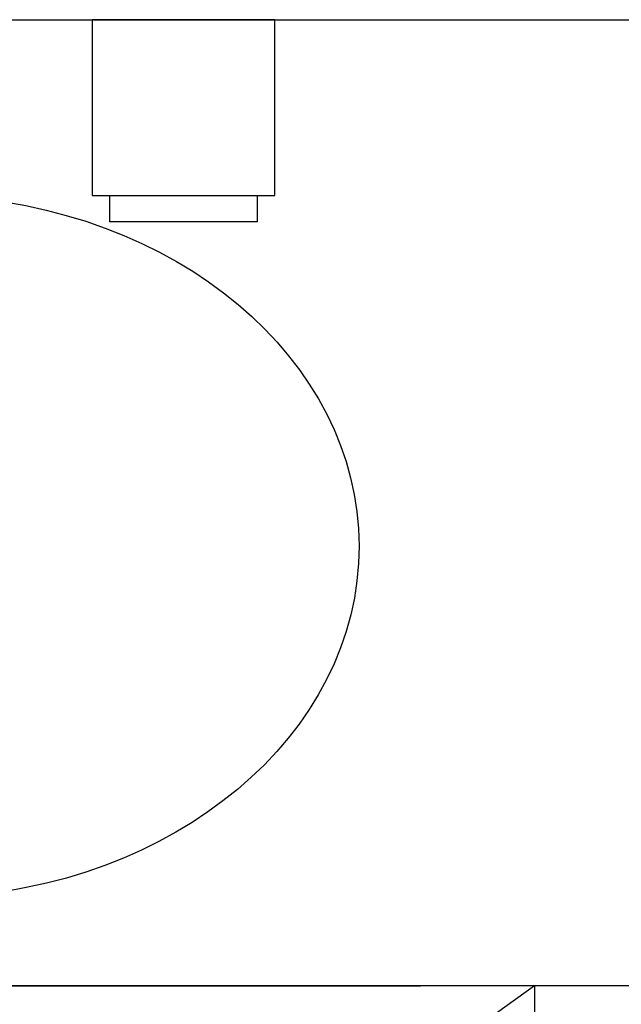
# Model space of a CAD drawing. Header units: millimetres. Extents: x 6161 to 8965, y -9035 to -5431.
# Tile 157 of 256: x 6660 to 6694, y -6625 to -6569. Entities that reach past the tile are written whole.
import ezdxf

# ---------------------------------------------------------------- set-up
doc = ezdxf.new("R2010")
doc.units = ezdxf.units.MM
doc.linetypes.add('DASHED', pattern=[19.05, 12.7, -6.35])
doc.layers.add('Wyposazenie Wew - Urzadzenia Sanitarne', color=6, linetype='Continuous')
doc.layers.add('Ściany', color=7, linetype='Continuous')

# ---------------------------------------------------------------- blocks, each defined once
blk = doc.blocks.new('Modul_MOP')
at = {"color": 9, "linetype": 'DASHED', "ltscale": 5, "true_color": 0xb8b8b8}
blk.add_lwpolyline([(-35, -55), (-35, -105), (35, -105), (35, -55), (-35, -55), (35, -105), (-35, -105), (35, -55)], dxfattribs=at)
blk.add_ellipse((0, -30), major_axis=(-25, 0), ratio=0.8, start_param=4.807479, end_param=10.900484)
blk = doc.blocks.new('MERIDA TOP-TOP')
blk.add_lwpolyline([(-5.2, 0), (-5.2, -10), (5.2, -10), (5.2, 0), (-5.2, 0)])
blk.add_lwpolyline([(-4.2, -10), (4.2, -10), (4.2, -11.5), (-4.2, -11.5)], close=True)

msp = doc.modelspace()

# ---------------------------------------------------------------- linework, layer by layer
at = {"layer": 'Wyposazenie Wew - Urzadzenia Sanitarne'}
msp.add_lwpolyline([(7013.833, -6623.817), (6518.833, -6623.817), (6518.833, -6568.817), (7013.833, -6568.817)], close=True, dxfattribs=at)
at = {"layer": 'Ściany'}
msp.add_lwpolyline([(6518.833, -6678.817), (6518.833, -6568.817), (7013.833, -6568.817), (7013.833, -6788.817)], dxfattribs=at)

# ---------------------------------------------------------------- block references
at = {"layer": 'Wyposazenie Wew - Urzadzenia Sanitarne', "xscale": -1}
msp.add_blockref('Modul_MOP', (6653.833, -6568.817), dxfattribs=at)
at = {"layer": 'Wyposazenie Wew - Urzadzenia Sanitarne'}
msp.add_blockref('MERIDA TOP-TOP', (6668.833, -6568.817), dxfattribs=at)

doc.saveas('drawing.dxf')
